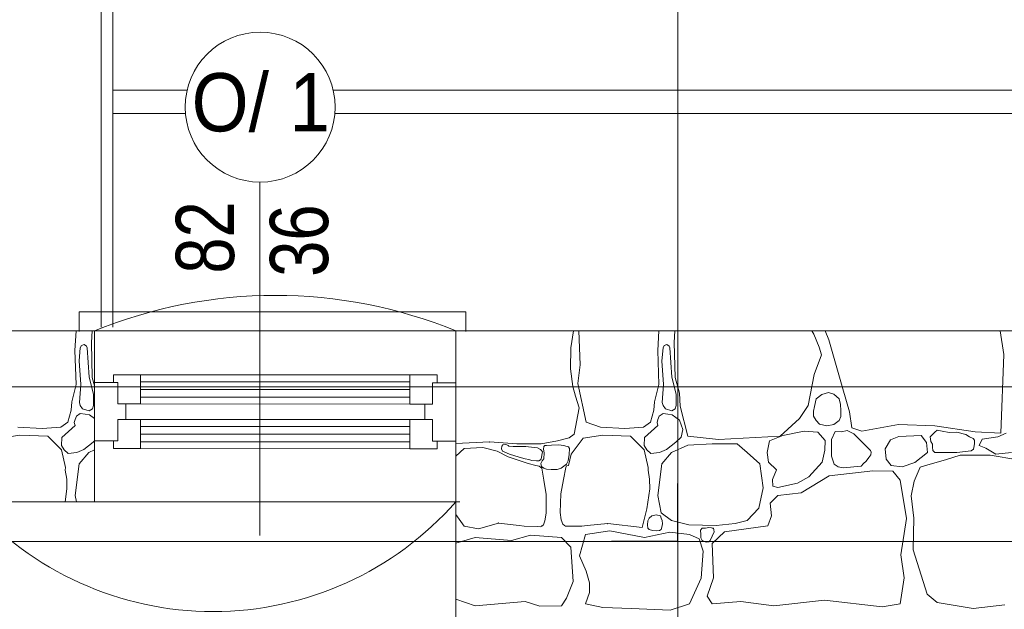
# Model space of a CAD drawing. Header units: millimetres. Extents: x -573548 to 674770, y -184010 to -47794.
# Tile 139 of 181: x 104894 to 107429, y -93595 to -92077. Entities that reach past the tile are written whole.
import ezdxf
from ezdxf.enums import TextEntityAlignment as Align

# ---------------------------------------------------------------- set-up
doc = ezdxf.new("R2010")
doc.units = ezdxf.units.MM
for name, color, linetype, lineweight in [('A.02 RZUT PIWNICY_is$0$_HATCH_Nr_pióra__18', 8, 'Continuous', 9), ('A.02 RZUT PIWNICY_is$0$detalokna_Nr_pióra__2', 8, 'Continuous', 9), ('A.02 RZUT PIWNICY_is$0$detalokna_Nr_pióra__8', 8, 'Continuous', 9), ('A.02 RZUT PIWNICY_is$0$Nowe_A-OKNA-OPIS_Nr_pióra__59', 8, 'Continuous', 9), ('A.02 RZUT PIWNICY_is$0$Nowe_A_okno_Nr_pióra__59', 8, 'Continuous', 9), ('A.02 RZUT PIWNICY_is$0$OBRYS PARTERU#1_Nr_pióra__1', 8, 'Continuous', 9), ('A.02 RZUT PIWNICY_is$0$opaska_Nr_pióra__1', 8, 'Continuous', 9), ('A.02 RZUT PIWNICY_is$0$podciagi_Nr_pióra__1', 8, 'Continuous', 9), ('A.02 RZUT PIWNICY_is$0$SCHODY_Nr_pióra__1', 8, 'Continuous', 9), ('A.02 RZUT PIWNICY_is$0$strop_Nr_pióra__1', 8, 'Continuous', 9), ('A.02 RZUT PIWNICY_is$0$Structural - Bearing_Nr_pióra__21', 8, 'Continuous', 9), ('A.02 RZUT PIWNICY_is$0$Structural - Grid', 8, 'Continuous', 9), ('A.02 RZUT PIWNICY_is$0$Structural - Grid_Nr_pióra__17', 8, 'Continuous', 9)]:
    doc.layers.add(name, color=color, linetype=linetype, lineweight=lineweight)
doc.styles.add('A.02 RZUT PIWNICY_is$0$STYL_AUTOMATYCZNY_1', font='arial.ttf')
doc.styles.add('A.02 RZUT PIWNICY_is$0$STYL_AUTOMATYCZNY_4', font='arial.ttf', dxfattribs={"width": 0.8})
doc.styles.add('A.02 RZUT PIWNICY_is$0$STYL_AUTOMATYCZNY_6', font='arial.ttf', dxfattribs={"width": 0.9})

# ---------------------------------------------------------------- blocks, each defined once
blk = doc.blocks.new('*X112')
at = {"layer": 'A.02 RZUT PIWNICY_is$0$_HATCH_Nr_pióra__18'}
for p, q in [((106883, -92921.3), (106889.9, -92877.8)), ((106903.5, -92877.8), (106906.9, -92965.4)), ((107106.7, -92927.9), (107109.9, -92877.8)), ((107150.9, -92877.8), (107149.3, -92907.6)), ((107508.4, -92885.8), (107503.2, -92877.8)), ((107522.8, -92919.6), (107508.4, -92885.8)), ((107538.2, -92877.8), (107547.4, -92900.6)), ((107998, -92938.2), (107988.7, -92877.8)), ((107123.5, -92915.4), (107120.4, -92921.3)), ((107130.1, -92913.1), (107123.5, -92915.4)), ((107136.4, -92917.3), (107130.1, -92913.1)), ((107138.1, -92921.3), (107136.4, -92917.3)), ((107149.3, -92907.6), (107151.3, -92998)), ((107547.4, -92900.6), (107583.1, -93026.9)), ((106882.1, -92975.5), (106883, -92921.3)), ((107110, -93015.4), (107106.7, -92927.9)), ((107120.4, -92921.3), (107117.3, -92954.9)), ((107143.4, -92997), (107138.1, -92921.3)), ((107509.6, -92990.2), (107528.6, -92939.4)), ((107528.6, -92939.4), (107522.8, -92919.6)), ((107990.1, -93140.9), (107998, -92938.2)), ((106906.9, -92965.4), (106901.2, -93012.9)), ((107117.3, -92954.9), (107121.9, -93015.7)), ((106888.5, -93020.8), (106882.1, -92975.5)), ((107493.9, -93069.5), (107509.6, -92990.2)), ((106901.2, -93012.9), (106922.2, -93112.8)), ((107098.9, -93060.4), (107110, -93015.4)), ((107121.9, -93015.7), (107118.3, -93061.7)), ((107154.7, -93040.4), (107143.4, -92997)), ((107151.3, -92998), (107162.5, -93037.7)), ((106895.5, -93046.1), (106888.5, -93020.8)), ((107154.5, -93069.5), (107154.7, -93040.4)), ((107162.5, -93037.7), (107164.5, -93071.9)), ((107529.4, -93041.1), (107514.8, -93053)), ((107546.4, -93036.2), (107529.4, -93041.1)), ((107560.2, -93040.4), (107546.4, -93036.2)), ((107573.5, -93053), (107560.2, -93040.4)), ((107583.1, -93026.9), (107600.4, -93086.4)), ((106904.4, -93076.1), (106895.5, -93046.1)), ((107096.8, -93081.8), (107098.9, -93060.4)), ((107118.3, -93061.7), (107120.4, -93069.5)), ((107120.4, -93069.5), (107126.5, -93078)), ((107151.6, -93078.8), (107154.5, -93069.5)), ((107471.6, -93102.9), (107493.9, -93069.5)), ((107514.8, -93053), (107510.1, -93072.5)), ((107577.3, -93067.4), (107573.5, -93053)), ((107577.8, -93083), (107577.3, -93067.4)), ((106891.5, -93143.4), (106904.4, -93076.1)), ((107088.2, -93112.8), (107096.8, -93081.8)), ((107120.4, -93090.7), (107110.3, -93097.2)), ((107132.7, -93092.2), (107120.4, -93090.7)), ((107126.5, -93078), (107143.1, -93083.2)), ((107144.4, -93094), (107132.7, -93092.2)), ((107143.1, -93083.2), (107151.6, -93078.8)), ((107162.8, -93107.9), (107144.4, -93094)), ((107164.5, -93071.9), (107184.3, -93149.1)), ((107508.2, -93084.6), (107508, -93097.1)), ((107510.1, -93072.5), (107508.2, -93084.6)), ((107577.9, -93098), (107577.8, -93083)), ((107600.4, -93086.4), (107606.2, -93127.3)), ((106922.2, -93112.8), (106959.4, -93125.6)), ((107070, -93125.6), (107088.2, -93112.8)), ((107107.3, -93106.2), (107105, -93113.3)), ((107105, -93113.3), (107107.3, -93121.5)), ((107110.3, -93097.2), (107107.3, -93106.2)), ((107171.7, -93131.2), (107162.8, -93107.9)), ((107422.4, -93149.1), (107471.6, -93102.9)), ((107508, -93097.1), (107514.8, -93108.3)), ((107514.8, -93108.3), (107523.5, -93117.6)), ((107523.5, -93117.6), (107542.1, -93122.2)), ((107542.1, -93122.2), (107559.8, -93118.8)), ((107559.8, -93118.8), (107573.5, -93108.3)), ((107573.5, -93108.3), (107577.9, -93098)), ((107632.2, -93135.9), (107726.3, -93118.6)), ((107726.3, -93118.6), (107820, -93121.9)), ((106878.8, -93153.4), (106891.5, -93143.4)), ((106915.2, -93153.7), (106965.1, -93145.8)), ((106959.4, -93125.6), (107022.1, -93129.3)), ((106965.1, -93145.8), (107037, -93149.1)), ((107022.1, -93129.3), (107070, -93125.6)), ((107107.3, -93121.5), (107072.7, -93152.2)), ((107167, -93151.3), (107171.7, -93131.2)), ((107484, -93135.5), (107429.1, -93147.1)), ((107519.1, -93138.4), (107484, -93135.5)), ((107537.7, -93159.9), (107519.1, -93138.4)), ((107563.7, -93137.1), (107554.4, -93157.8)), ((107579.9, -93137.7), (107563.7, -93137.1)), ((107594.3, -93134), (107579.9, -93137.7)), ((107611.6, -93142.5), (107594.3, -93134)), ((107606.2, -93127.3), (107632.2, -93135.9)), ((107654.5, -93185.5), (107611.6, -93142.5)), ((107820, -93138.8), (107808.5, -93150.7)), ((107820, -93121.9), (107923.7, -93137.6)), ((107826, -93133.2), (107820, -93138.8)), ((107839, -93136.2), (107826, -93133.2)), ((107856.8, -93139.2), (107839, -93136.2)), ((107877, -93138.8), (107856.8, -93139.2)), ((107899.9, -93144.9), (107877, -93138.8)), ((107909.7, -93150.3), (107899.9, -93144.9)), ((107923.7, -93137.6), (107990.1, -93140.9)), ((107982.4, -93150.3), (108004.1, -93141.3)), ((106587.3, -93168), (106673.7, -93163.7)), ((106673.7, -93163.7), (106744, -93168.9)), ((106708.3, -93171.2), (106705.4, -93174.5)), ((106714.3, -93170.6), (106708.3, -93171.2)), ((106718.6, -93171.5), (106714.3, -93170.6)), ((106744, -93168.9), (106806.8, -93168.9)), ((106806.8, -93168.9), (106848.5, -93160.6)), ((106848.5, -93160.6), (106878.8, -93153.4)), ((106883.7, -93194.8), (106915.2, -93153.7)), ((107037, -93149.1), (107071.9, -93184.2)), ((107072.7, -93152.2), (107071.7, -93172.6)), ((107129.3, -93183.1), (107153.7, -93164.3)), ((107153.7, -93164.3), (107167, -93151.3)), ((107184.3, -93149.1), (107263.2, -93157.4)), ((107247.1, -93168.5), (107184.3, -93171.8)), ((107311.5, -93168.9), (107247.1, -93168.5)), ((107263.2, -93157.4), (107422.4, -93149.1)), ((107337.1, -93191.2), (107311.5, -93168.9)), ((107394.9, -93160.7), (107388.6, -93190.6)), ((107429.1, -93147.1), (107394.9, -93160.7)), ((107537.3, -93184.6), (107537.7, -93159.9)), ((107554.4, -93157.8), (107553.8, -93200.3)), ((107705.7, -93158.6), (107691.9, -93181)), ((107727.2, -93149.5), (107705.7, -93158.6)), ((107785, -93147.1), (107727.2, -93149.5)), ((107798.6, -93164.8), (107785, -93147.1)), ((107800.9, -93190.8), (107798.6, -93164.8)), ((107808.5, -93150.7), (107809.5, -93162.6)), ((107809.5, -93162.6), (107814.3, -93169.6)), ((107814.3, -93169.6), (107814.1, -93176.8)), ((107919, -93154.9), (107909.7, -93150.3)), ((107922.5, -93158.7), (107919, -93154.9)), ((107921.7, -93173.9), (107922.6, -93167.3)), ((107922.6, -93167.3), (107922.5, -93158.7)), ((107934.3, -93172.6), (107942.1, -93156.3)), ((107942.1, -93156.3), (107982.4, -93150.3)), ((106608.2, -93180.3), (106587.3, -93200.2)), ((106656.8, -93177.6), (106608.2, -93180.3)), ((106693.1, -93187.4), (106656.8, -93177.6)), ((106721.7, -93202.1), (106693.1, -93187.4)), ((106705.4, -93174.5), (106704.3, -93181.1)), ((106704.3, -93181.1), (106707.1, -93187.4)), ((106707.1, -93187.4), (106725.1, -93194.9)), ((106721.9, -93173), (106718.6, -93171.5)), ((106723.6, -93174.9), (106721.9, -93173)), ((106734.4, -93175.8), (106723.6, -93174.9)), ((106725.1, -93194.9), (106750.1, -93203)), ((106767.6, -93175.7), (106734.4, -93175.8)), ((106788.8, -93177.7), (106767.6, -93175.7)), ((106797.2, -93179), (106788.8, -93177.7)), ((106804.9, -93182.7), (106797.2, -93179)), ((106807.9, -93185.4), (106804.9, -93182.7)), ((106809.8, -93189.1), (106807.9, -93185.4)), ((106808.9, -93197.7), (106809.3, -93193.4)), ((106809.3, -93193.4), (106809.8, -93189.1)), ((106813.3, -93175.7), (106812.9, -93182)), ((106812.9, -93182), (106814.8, -93192.1)), ((106816.4, -93172.7), (106813.3, -93175.7)), ((106814.8, -93192.1), (106813.8, -93207)), ((106820.1, -93173.1), (106816.4, -93172.7)), ((106833.4, -93172.2), (106820.1, -93173.1)), ((106852, -93171.3), (106833.4, -93172.2)), ((106864.2, -93172.5), (106852, -93171.3)), ((106873.3, -93175.7), (106864.2, -93172.5)), ((106877.3, -93176.2), (106873.3, -93175.7)), ((106876, -93212.3), (106878.7, -93195.7)), ((106879.3, -93180.7), (106877.3, -93176.2)), ((106877.4, -93224.6), (106883.7, -93194.8)), ((106878.7, -93195.7), (106879.3, -93180.7)), ((107071.7, -93172.6), (107078.8, -93183.6)), ((107071.9, -93184.2), (107082.6, -93229.8)), ((107078.8, -93183.6), (107088.8, -93193)), ((107088.8, -93193), (107111.7, -93191.2)), ((107111.7, -93191.2), (107129.3, -93183.1)), ((107142.2, -93191.2), (107117.1, -93219.7)), ((107184.3, -93171.8), (107142.2, -93191.2)), ((107369.3, -93220.1), (107337.1, -93191.2)), ((107388.6, -93190.6), (107392, -93215.6)), ((107530.1, -93215.3), (107537.3, -93184.6)), ((107656.1, -93189.8), (107654.5, -93185.5)), ((107655.1, -93196.9), (107656.1, -93189.8)), ((107691.9, -93181), (107694.6, -93207.7)), ((107768.9, -93216.4), (107800.9, -93190.8)), ((107814.1, -93176.8), (107815, -93185.3)), ((107815, -93185.3), (107820, -93190.8)), ((107820, -93190.8), (107877, -93190.8)), ((107877, -93190.8), (107913.3, -93186.4)), ((107913.3, -93186.4), (107919.8, -93182)), ((107919.8, -93182), (107921.7, -93173.9)), ((107951.7, -93179.8), (107934.3, -93172.6)), ((107977, -93195.4), (107951.7, -93179.8)), ((108017.3, -93190.6), (107977, -93195.4)), ((106755, -93213.5), (106721.7, -93202.1)), ((106750.1, -93203), (106765.2, -93207.1)), ((106773.3, -93219.1), (106755, -93213.5)), ((106765.2, -93207.1), (106774.7, -93208.7)), ((106793.1, -93224.4), (106773.3, -93219.1)), ((106774.7, -93208.7), (106782.4, -93211.2)), ((106782.4, -93211.2), (106794.9, -93212.3)), ((106794.9, -93212.3), (106800.6, -93211.9)), ((106800.6, -93211.9), (106804.9, -93209.8)), ((106804.9, -93209.8), (106807, -93207.1)), ((106809, -93212.7), (106806.3, -93219.4)), ((106806.3, -93219.4), (106807.7, -93226.5)), ((106807, -93207.1), (106807.8, -93203.4)), ((106807.8, -93203.4), (106808.9, -93197.7)), ((106813.8, -93207), (106809, -93212.7)), ((106858, -93231.4), (106872, -93220.5)), ((106872, -93220.5), (106876, -93212.3)), ((107117.1, -93219.7), (107107.1, -93301.9)), ((107377.9, -93281.6), (107369.3, -93220.1)), ((107392, -93215.6), (107412.6, -93235.8)), ((107496, -93253.2), (107530.1, -93215.3)), ((107553.8, -93200.3), (107561.3, -93221.2)), ((107561.3, -93221.2), (107570.9, -93228.1)), ((107630.2, -93226), (107636.5, -93219)), ((107636.4, -93219.3), (107643.4, -93213.1)), ((107643.4, -93213.1), (107650.3, -93203.8)), ((107650.3, -93203.8), (107655.1, -93196.9)), ((107694.6, -93207.7), (107707.8, -93224.7)), ((107736.2, -93227.6), (107768.9, -93216.4)), ((107807.7, -93221), (107782, -93228.7)), ((107847.7, -93209.4), (107807.7, -93221)), ((107885.7, -93197.8), (107847.7, -93209.4)), ((107924.1, -93197.8), (107885.7, -93197.8)), ((107962.5, -93197.8), (107924.1, -93197.8)), ((108033.4, -93209.6), (107962.5, -93197.8)), ((106801.6, -93226), (106793.1, -93224.4)), ((106808.2, -93231.4), (106801.6, -93226)), ((106807.7, -93226.5), (106813.3, -93231.4)), ((106813.3, -93262.1), (106808.2, -93231.4)), ((106813.3, -93231.4), (106820.7, -93233.6)), ((106820.7, -93233.6), (106832.4, -93234.8)), ((106832.4, -93234.8), (106847.8, -93234.5)), ((106847.8, -93234.5), (106858, -93231.4)), ((106864.6, -93260.4), (106870.6, -93229.8)), ((106870.6, -93229.8), (106872.4, -93225.1)), ((106872.4, -93225.1), (106877.4, -93224.6)), ((107082.6, -93229.8), (107081.8, -93236.1)), ((107081.8, -93236.1), (107085.8, -93259.6)), ((107412.6, -93235.8), (107402.3, -93260.2)), ((107660.7, -93238.3), (107548.4, -93250.7)), ((107570.9, -93228.1), (107583.9, -93230.5)), ((107583.9, -93230.5), (107630.2, -93226)), ((107712.3, -93239.1), (107660.7, -93238.3)), ((107707.8, -93224.7), (107736.2, -93227.6)), ((107731.3, -93262.1), (107712.3, -93239.1)), ((107782, -93228.7), (107766.9, -93264.5)), ((106820, -93298.9), (106813.3, -93262.1)), ((106857, -93297), (106864.6, -93260.4)), ((107085.8, -93259.6), (107086.1, -93284.3)), ((107402.3, -93260.2), (107402.7, -93277.5)), ((107415.9, -93281.2), (107466.3, -93270.1)), ((107466.3, -93270.1), (107496, -93253.2)), ((107548.4, -93250.7), (107476.2, -93294.4)), ((107747.4, -93360.5), (107731.3, -93262.1)), ((107766.9, -93264.5), (107759.4, -93302.2)), ((106855.7, -93345.1), (106857, -93297)), ((107086.1, -93284.3), (107078.5, -93335.9)), ((107366.8, -93334.1), (107377.9, -93281.6)), ((107402.7, -93277.5), (107415.9, -93281.2)), ((107476.2, -93294.4), (107415.9, -93301.5)), ((106820, -93347), (106820, -93298.9)), ((107107.1, -93301.9), (107115.8, -93346)), ((107415.9, -93301.5), (107396.5, -93321.3)), ((107396.5, -93321.3), (107399.4, -93353.5)), ((107759.4, -93302.2), (107765.9, -93360.2)), ((106816.5, -93366.5), (106820, -93347)), ((106858.6, -93364.6), (106855.7, -93345.1)), ((107078.5, -93335.9), (107066.5, -93384.1)), ((107115.8, -93346), (107142.2, -93366.3)), ((107337.1, -93366.3), (107366.8, -93334.1)), ((106587.3, -93350.3), (106608.2, -93380.3)), ((106645.2, -93387.3), (106696.7, -93372.6)), ((106696.7, -93372.6), (106749.9, -93378.5)), ((106812.4, -93377), (106816.5, -93366.5)), ((106862.4, -93375.2), (106858.6, -93364.6)), ((107081, -93366.5), (107080.2, -93377.1)), ((107084.9, -93359.7), (107081, -93366.5)), ((107091.4, -93353.7), (107084.9, -93359.7)), ((107102.5, -93351.2), (107091.4, -93353.7)), ((107113.6, -93353.8), (107102.5, -93351.2)), ((107115.8, -93359.7), (107113.6, -93353.8)), ((107118.4, -93366), (107115.8, -93359.7)), ((107118.7, -93374.9), (107118.4, -93366)), ((107142.2, -93366.3), (107187.2, -93377)), ((107257, -93379.1), (107306.1, -93373.3)), ((107306.1, -93373.3), (107337.1, -93366.3)), ((107399.4, -93353.5), (107389.9, -93379.5)), ((107732.9, -93454.6), (107747.4, -93360.5)), ((107765.9, -93360.2), (107764.3, -93441)), ((106608.2, -93380.3), (106645.2, -93387.3)), ((106749.9, -93378.5), (106763.2, -93380.9)), ((106763.2, -93380.9), (106796.3, -93381.5)), ((106796.3, -93381.5), (106804.9, -93382.5)), ((106804.9, -93382.5), (106808.2, -93380.3)), ((106808.2, -93380.3), (106812.4, -93377)), ((106866.5, -93378.6), (106862.4, -93375.2)), ((106869.8, -93380.9), (106866.5, -93378.6)), ((106878.4, -93380.2), (106869.8, -93380.9)), ((106911.5, -93380.5), (106878.4, -93380.2)), ((106924.8, -93378.5), (106911.5, -93380.5)), ((106921, -93402.2), (106983.3, -93392.3)), ((106978.2, -93374), (106924.8, -93378.5)), ((107066.5, -93384.1), (106978.2, -93374)), ((106983.3, -93392.3), (107072.5, -93409.6)), ((107072.5, -93409.6), (107138.1, -93396)), ((107080.2, -93377.1), (107081.7, -93385.3)), ((107081.7, -93385.3), (107084.9, -93389)), ((107084.9, -93389), (107093.7, -93392)), ((107093.7, -93392), (107104.2, -93392.1)), ((107104.2, -93392.1), (107111, -93391.5)), ((107111, -93391.5), (107115.8, -93389)), ((107115.8, -93389), (107117.4, -93383.4)), ((107117.4, -93383.4), (107118.7, -93374.9)), ((107138.1, -93396), (107188.9, -93402.2)), ((107187.2, -93377), (107257, -93379.1)), ((107220.8, -93385.3), (107216.9, -93391)), ((107216.9, -93391), (107217.4, -93402.1)), ((107229.7, -93386), (107220.8, -93385.3)), ((107238.1, -93384.2), (107229.7, -93386)), ((107245, -93384.4), (107238.1, -93384.2)), ((107242, -93417), (107251.7, -93395.5)), ((107247.1, -93385.3), (107245, -93384.4)), ((107250.5, -93385.8), (107247.1, -93385.3)), ((107278.5, -93394.7), (107247.1, -93425.3)), ((107251.5, -93389.8), (107250.5, -93385.8)), ((107251.7, -93395.5), (107251.5, -93389.8)), ((107389.9, -93379.5), (107278.5, -93394.7)), ((106636.9, -93409.6), (106587.3, -93424.5)), ((106730.3, -93417.5), (106636.9, -93409.6)), ((106779.4, -93403.8), (106730.3, -93417.5)), ((106858.7, -93409.6), (106779.4, -93403.8)), ((106883.4, -93434.4), (106858.7, -93409.6)), ((106905.7, -93456.7), (106921, -93402.2)), ((107188.9, -93402.2), (107213.2, -93413.3)), ((107213.2, -93413.3), (107224, -93445.1)), ((107217.4, -93402.1), (107218.2, -93410.9)), ((107218.2, -93410.9), (107220.8, -93417)), ((107220.8, -93417), (107225.2, -93420.2)), ((107225.2, -93420.2), (107232.1, -93421.6)), ((107232.1, -93421.6), (107238.3, -93420.7)), ((107238.3, -93420.7), (107242, -93417)), ((106888.8, -93523.1), (106883.4, -93434.4)), ((107224, -93445.1), (107218.6, -93514.5)), ((107247.1, -93425.3), (107250.8, -93513.6)), ((107764.3, -93441), (107800.2, -93555.3)), ((106922.2, -93496.7), (106905.7, -93456.7)), ((107741.6, -93513.6), (107732.9, -93454.6)), ((106930.9, -93526), (106922.2, -93496.7)), ((106871.8, -93565.6), (106888.8, -93523.1)), ((106931.3, -93551.6), (106930.9, -93526)), ((107218.6, -93514.5), (107188.9, -93580.1)), ((107250.8, -93513.6), (107234.3, -93560.7)), ((107731.3, -93580.1), (107741.6, -93513.6)), ((106587.3, -93568.1), (106636.9, -93585.5)), ((106636.9, -93585.5), (106765.3, -93574.3)), ((106765.3, -93574.3), (106803.7, -93586.7)), ((106858.7, -93585.5), (106871.8, -93565.6)), ((106921, -93580.1), (106931.3, -93551.6)), ((107234.3, -93560.7), (107247.1, -93580.1)), ((107247.1, -93580.1), (107321, -93574.7)), ((107321, -93574.7), (107406, -93585.5)), ((107406, -93585.5), (107536.5, -93570.6)), ((107536.5, -93570.6), (107684.2, -93588.3)), ((107800.2, -93555.3), (107825.8, -93576.8)), ((106803.7, -93586.7), (106858.7, -93585.5)), ((106965.1, -93589.6), (106921, -93580.1)), ((107039, -93592.5), (106965.1, -93589.6)), ((107138.9, -93596.6), (107039, -93592.5)), ((107188.9, -93580.1), (107138.9, -93596.6)), ((107684.2, -93588.3), (107731.3, -93580.1)), ((107825.8, -93576.8), (107919.1, -93592.5)), ((107919.1, -93592.5), (108000.6, -93582.7))]:
    blk.add_line(p, q, dxfattribs=at)
for p in [(106673.7, -93163.7), (106696.7, -93372.6), (106808.2, -93380.3), (106808.2, -93380.3), (106866.5, -93378.6), (106866.5, -93378.6), (106978.2, -93374)]:
    blk.add_point(p, dxfattribs=at)
blk = doc.blocks.new('A.02 RZUT PIWNICY_is$0$Wypełnienie_17_1')
at = {"layer": 'A.02 RZUT PIWNICY_is$0$_HATCH_Nr_pióra__18'}
blk.add_blockref('*X112', (0, 0), dxfattribs=at)
blk = doc.blocks.new('*X116')
at = {"layer": 'A.02 RZUT PIWNICY_is$0$_HATCH_Nr_pióra__18'}
for p, q in [((105606.7, -92927.9), (105609.9, -92877.8)), ((105650.9, -92877.8), (105649.3, -92907.6)), ((105623.5, -92915.4), (105620.4, -92921.3)), ((105630.1, -92913.1), (105623.5, -92915.4)), ((105636.4, -92917.3), (105630.1, -92913.1)), ((105638.1, -92921.3), (105636.4, -92917.3)), ((105649.3, -92907.6), (105651.3, -92998)), ((105610, -93015.4), (105606.7, -92927.9)), ((105620.4, -92921.3), (105617.3, -92954.9)), ((105643.4, -92997), (105638.1, -92921.3)), ((105617.3, -92954.9), (105621.9, -93015.7)), ((105598.9, -93060.4), (105610, -93015.4)), ((105621.9, -93015.7), (105618.3, -93061.7)), ((105654.7, -93040.4), (105643.4, -92997)), ((105651.3, -92998), (105657.3, -93019.2)), ((105654.5, -93069.5), (105654.7, -93040.4)), ((105596.8, -93081.8), (105598.9, -93060.4)), ((105618.3, -93061.7), (105620.4, -93069.5)), ((105620.4, -93069.5), (105626.5, -93078)), ((105651.6, -93078.8), (105654.5, -93069.5)), ((105588.2, -93112.8), (105596.8, -93081.8)), ((105620.4, -93090.7), (105610.3, -93097.2)), ((105632.7, -93092.2), (105620.4, -93090.7)), ((105626.5, -93078), (105643.1, -93083.2)), ((105644.4, -93094), (105632.7, -93092.2)), ((105643.1, -93083.2), (105651.6, -93078.8)), ((105657.3, -93103.7), (105644.4, -93094)), ((105570, -93125.6), (105588.2, -93112.8)), ((105607.3, -93106.2), (105605, -93113.3)), ((105605, -93113.3), (105607.3, -93121.5)), ((105610.3, -93097.2), (105607.3, -93106.2)), ((105415.2, -93153.7), (105465.1, -93145.8)), ((105459.4, -93125.6), (105522.1, -93129.3)), ((105465.1, -93145.8), (105537, -93149.1)), ((105522.1, -93129.3), (105570, -93125.6)), ((105607.3, -93121.5), (105572.7, -93152.2)), ((105537, -93149.1), (105571.9, -93184.2)), ((105572.7, -93152.2), (105571.7, -93172.6)), ((105629.3, -93183.1), (105653.7, -93164.3)), ((105653.7, -93164.3), (105657.3, -93160.8)), ((105571.7, -93172.6), (105578.8, -93183.6)), ((105571.9, -93184.2), (105582.6, -93229.8)), ((105578.8, -93183.6), (105588.8, -93193)), ((105588.8, -93193), (105611.7, -93191.2)), ((105611.7, -93191.2), (105629.3, -93183.1)), ((105642.2, -93191.2), (105617.1, -93219.7)), ((105657.3, -93184.3), (105642.2, -93191.2)), ((105617.1, -93219.7), (105607.1, -93301.9)), ((105582.6, -93229.8), (105581.8, -93236.1)), ((105581.8, -93236.1), (105585.8, -93259.6)), ((105585.8, -93259.6), (105586.1, -93284.3)), ((105586.1, -93284.3), (105581.1, -93317.8)), ((105607.1, -93301.9), (105610.3, -93317.8))]:
    blk.add_line(p, q, dxfattribs=at)
blk = doc.blocks.new('A.02 RZUT PIWNICY_is$0$Wypełnienie_19_1')
at = {"layer": 'A.02 RZUT PIWNICY_is$0$_HATCH_Nr_pióra__18'}
blk.add_blockref('*X116', (0, 0), dxfattribs=at)
blk = doc.blocks.new('A.02 RZUT PIWNICY_is$0$Standardowy znacznik osi')
at = {"layer": 'A.02 RZUT PIWNICY_is$0$Structural - Grid_Nr_pióra__17'}
blk.add_line((1000, 0), (17855.4, 0), dxfattribs=at)
at = {"layer": 'A.02 RZUT PIWNICY_is$0$Structural - Grid_Nr_pióra__17', "style": 'A.02 RZUT PIWNICY_is$0$STYL_AUTOMATYCZNY_1'}
for tag, p in [('AC_MarkerText_1_0', (5, -80)), ('AC_MarkerText_1_1', (19360.4, -80))]:
    blk.add_attdef(tag, text='', height=350, rotation=270, dxfattribs=at).set_placement(p, align=Align.TOP_CENTER)
blk = doc.blocks.new('A.02 RZUT PIWNICY_is$0$Standardowy znacznik osi_3')
at = {"layer": 'A.02 RZUT PIWNICY_is$0$Structural - Grid_Nr_pióra__17'}
blk.add_line((2962.2, 0), (40906.6, 0), dxfattribs=at)
at = {"layer": 'A.02 RZUT PIWNICY_is$0$Structural - Grid_Nr_pióra__17', "style": 'A.02 RZUT PIWNICY_is$0$STYL_AUTOMATYCZNY_1'}
for tag, p in [('AC_MarkerText_1_0', (-250, -335)), ('AC_MarkerText_1_1', (44118.7, -335))]:
    blk.add_attdef(tag, text='', height=350, rotation=180, dxfattribs=at).set_placement(p, align=Align.TOP_CENTER)
blk = doc.blocks.new('A.02 RZUT PIWNICY_is')
at = {"layer": 'A.02 RZUT PIWNICY_is$0$detalokna_Nr_pióra__2'}
blk.add_lwpolyline([(105617.5, -92879.1), (105617.5, -92829.1), (106612.9, -92829.1), (106612.9, -92879.1)], dxfattribs=at)
at = {"layer": 'A.02 RZUT PIWNICY_is$0$detalokna_Nr_pióra__8'}
blk.add_line((106587.3, -92877.8), (105657.3, -92877.8), dxfattribs=at)
at = {"layer": 'A.02 RZUT PIWNICY_is$0$Nowe_A-OKNA-OPIS_Nr_pióra__59'}
blk.add_line((106082.3, -93404.8), (106082.3, -92494.7), dxfattribs=at)
blk.add_circle((106083.3, -92301.7), 193, dxfattribs=at)
at = {"layer": 'A.02 RZUT PIWNICY_is$0$Nowe_A_okno_Nr_pióra__59'}
for points in [[(105775.4, -92990.9), (105775.4, -93065.9), (105717.3, -93065.9), (105717.3, -93010.9), (105705.5, -93010.9), (105705.5, -92990.9)], [(106469.1, -92991.3), (106469.1, -93066.3), (106527.3, -93066.3), (106527.3, -93011.3), (106539.1, -93011.3), (106539.1, -92991.3)], [(105657.3, -93160.9), (105657.3, -93010.9), (105717.3, -93010.9), (105717.3, -93065.9), (105737.2, -93065.9), (105737.2, -93105.9), (105717.3, -93105.9), (105717.3, -93160.9)], [(106587.3, -93161.3), (106587.3, -93011.3), (106527.3, -93011.3), (106527.3, -93066.3), (106507.3, -93066.3), (106507.3, -93106.3), (106527.3, -93106.3), (106527.3, -93161.3)], [(105775.4, -93180.9), (105775.4, -93105.9), (105717.3, -93105.9), (105717.3, -93160.9), (105705.5, -93160.9), (105705.5, -93180.9)], [(106469.1, -93181.3), (106469.1, -93106.3), (106527.3, -93106.3), (106527.3, -93161.3), (106539.1, -93161.3), (106539.1, -93181.3)]]:
    blk.add_lwpolyline(points, close=True, dxfattribs=at)
for points in [[(106469.1, -92991.3), (105775.4, -92990.9)], [(105775.4, -93008.8), (106469.1, -93008.8)], [(105775.4, -93028.8), (106469.1, -93028.8)], [(105775.4, -93048.8), (106469.1, -93048.8)], [(105775.4, -93065.9), (106469.1, -93066.3)], [(105775.4, -93105.9), (106469.1, -93106.3)], [(105775.4, -93123.8), (106469.1, -93123.8)], [(105775.4, -93143.8), (106469.1, -93143.8)], [(105775.4, -93163.8), (106469.1, -93163.8)], [(106469.1, -93181.3), (105775.4, -93180.9)]]:
    blk.add_lwpolyline(points, dxfattribs=at)
at = {"layer": 'A.02 RZUT PIWNICY_is$0$OBRYS PARTERU#1_Nr_pióra__1'}
blk.add_lwpolyline([(87547.3, -93022.2), (87547.3, -93622.2), (80856, -93622.2), (80856, -97482.2), (80306.7, -97482.2), (80306.7, -101132.2), (82397.3, -101132.2), (82397.3, -105082.2), (87537.3, -105082.2), (87537.3, -105471.8), (106939.7, -105472.5), (118516.4, -105372.5), (118516.4, -93022.2)], close=True, dxfattribs=at)
at = {"layer": 'A.02 RZUT PIWNICY_is$0$opaska_Nr_pióra__1'}
for points in [[(105895.4, -92257.8), (105703.2, -92257.8)], [(108925.4, -92257.8), (106271.2, -92257.8)], [(105891, -92317.8), (105703.2, -92317.8)], [(108921, -92317.8), (106275.6, -92317.8)]]:
    blk.add_lwpolyline(points, dxfattribs=at)
at = {"layer": 'A.02 RZUT PIWNICY_is$0$podciagi_Nr_pióra__1'}
blk.add_line((105657.3, -93317.8), (106597.3, -93317.8), dxfattribs=at)
at = {"layer": 'A.02 RZUT PIWNICY_is$0$SCHODY_Nr_pióra__1'}
for points in [[(100453.9, -92867.8), (100453.9, -90517.8), (105703.9, -90517.8), (105703.9, -92867.8)], [(100483.9, -92867.8), (100483.9, -90547.8), (105673.9, -90547.8), (105673.9, -92867.8)]]:
    blk.add_lwpolyline(points, dxfattribs=at)
at = {"layer": 'A.02 RZUT PIWNICY_is$0$strop_Nr_pióra__1'}
for centre, radius, start, end in [((106122.3, -94013.6), 1227.3, 67.7348, 112.2652), ((105962.3, -92768.1), 832.3, 221.3312, 318.6688)]:
    blk.add_arc(centre, radius, start, end, dxfattribs=at)
at = {"layer": 'A.02 RZUT PIWNICY_is$0$Structural - Bearing_Nr_pióra__21'}
for p, q in [((105657.3, -92877.8), (100497.3, -92877.8)), ((105657.3, -93317.8), (105657.3, -92877.8)), ((106587.3, -93958.2), (106587.3, -92877.8)), ((108637.3, -92877.8), (106587.3, -92877.8)), ((105657.3, -93317.8), (105337.3, -93317.8))]:
    blk.add_line(p, q, dxfattribs=at)
at = {"layer": 'A.02 RZUT PIWNICY_is$0$_HATCH_Nr_pióra__18'}
for name in ['A.02 RZUT PIWNICY_is$0$Wypełnienie_19_1', 'A.02 RZUT PIWNICY_is$0$Wypełnienie_17_1']:
    blk.add_blockref(name, (0, 0), dxfattribs=at)
at = {"layer": 'A.02 RZUT PIWNICY_is$0$Structural - Grid', "zscale": 1000}
for name, p, rotation in [('A.02 RZUT PIWNICY_is$0$Standardowy znacznik osi', (107158.2, -108395.1), 90), ('A.02 RZUT PIWNICY_is$0$Standardowy znacznik osi_3', (121686.6, -93420.2), 180)]:
    blk.add_blockref(name, p, dxfattribs=dict(at, rotation=rotation))
at = {"layer": 'A.02 RZUT PIWNICY_is$0$Nowe_A-OKNA-OPIS_Nr_pióra__59', "insert": (106085.2, -92290.2), "char_height": 150, "attachment_point": 5, "style": 'A.02 RZUT PIWNICY_is$0$STYL_AUTOMATYCZNY_6'}
blk.add_mtext('\\A1;{\\pqc;\\fArial|b0|i0|c238|p0;\\W0.900000;O/ 1}', dxfattribs=at)
at = {"layer": 'A.02 RZUT PIWNICY_is$0$Nowe_A-OKNA-OPIS_Nr_pióra__59', "char_height": 150, "attachment_point": 5, "rotation": 90, "style": 'A.02 RZUT PIWNICY_is$0$STYL_AUTOMATYCZNY_4'}
for s, insert in [('\\A1;{\\pqc;\\fArial|b0|i0|c238|p0;\\W0.800000;82}', (105942.3, -92637.2)), ('\\A1;{\\pqc;\\fArial|b0|i0|c238|p0;\\W0.800000;36}', (106184.4, -92645.3))]:
    blk.add_mtext(s, dxfattribs=dict(at, insert=insert))

msp = doc.modelspace()

# ---------------------------------------------------------------- linework, layer by layer
at = {"color": 150, "lineweight": 25}
for points in [[(106587.931, -93420.218), (106587.931, -93270.806)], [(106587.931, -93420.218), (106417.516, -93420.218)]]:
    msp.add_lwpolyline(points, dxfattribs=at)

# ---------------------------------------------------------------- block references
at = {"ltscale": 10}
msp.add_blockref('A.02 RZUT PIWNICY_is', (-570.227, 0), dxfattribs=at)

doc.saveas('drawing.dxf')
